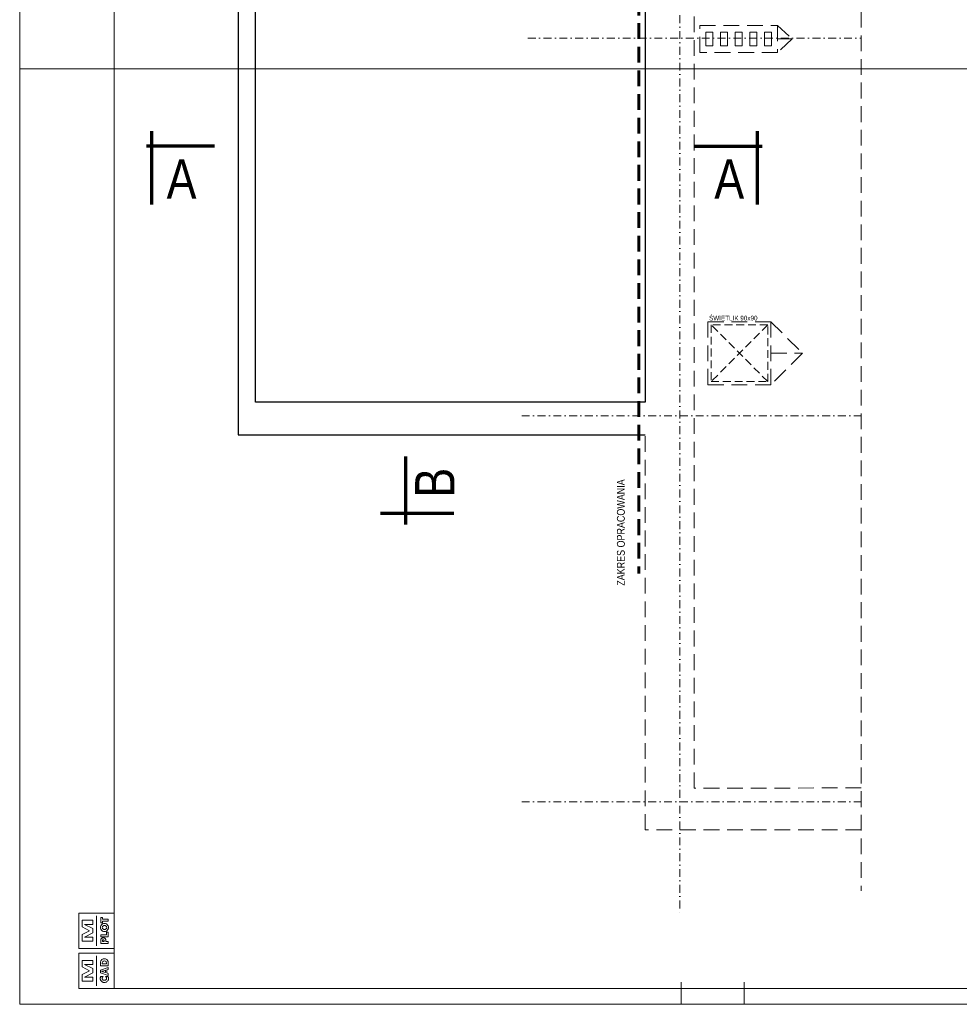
# Model space of a CAD drawing. Header units: millimetres. Extents: x 8938 to 20994, y -2610 to 711.
# Tile 1 of 3: x 8938 to 10430, y -2544 to -981. Entities that reach past the tile are written whole.
import ezdxf
from ezdxf.enums import TextEntityAlignment as Align

# ---------------------------------------------------------------- set-up
doc = ezdxf.new("R2010")
doc.units = ezdxf.units.MM
for name, pattern in [('DASHDOT', [1, 0.5, -0.25, 0, -0.25]), ('DASHED', [0.75, 0.5, -0.25]), ('DASHEDX2', [1.5, 1, -0.5])]:
    doc.linetypes.add(name, pattern=pattern)
for name, color, linetype, lineweight in [('BA_txs', 2, 'Continuous', 18), ('Hp', 1, 'Continuous', 18), ('M_Ramki do druku', 7, 'Continuous', 18), ('M_Ramki markery', 1, 'Continuous', 18), ('M_Ramki rysunków', 2, 'Continuous', 18), ('PG_OSIE', 1, 'DASHDOT', 18), ('PG_PRZERYWANE_ŚREDNIE', 1, 'DASHEDX2', 18), ('PG_WIDOKOWE_CIENKIE', 1, 'Continuous', 18), ('PG_ŚWIETLIKI', 1, 'DASHED', 18), ('Wymiarowa zewnętrzna', 50, 'Continuous', 18)]:
    doc.layers.add(name, color=color, linetype=linetype, lineweight=lineweight)
doc.styles.add('BIKTC', font='bikromsw.shx', dxfattribs={"width": 0.8})
doc.styles.add('BIKTS', font='bikromsw.shx', dxfattribs={"width": 0.85})

# ---------------------------------------------------------------- blocks, each defined once
blk = doc.blocks.new('A$Cb1a75cff')
at = {"layer": 'PG_ŚWIETLIKI', "ltscale": 25}
for p, q in [((90, 90), (0, 90)), ((0, 90), (0, 0)), ((90, 90), (0, 0)), ((0, 90), (90, 0)), ((90, 0), (90, 90)), ((0, 0), (90, 0))]:
    blk.add_line(p, q, dxfattribs=at)
at = {"layer": 'Hp', "style": 'BIKTC', "width": 0.8}
blk.add_text('ŚWIETLIK 90x90', height=7.5, rotation=90, dxfattribs=at).set_placement((-4.8, 35.2), align=Align.BOTTOM_CENTER)
blk = doc.blocks.new('mcadram')
at = {"color": 0, "linetype": 'ByBlock'}
for points in [[(-11.21, 0), (-11.21, 11.21), (0, 11.21), (0, 0)], [(-1.88, 7.19), (-4.38, 7.19), (-4.38, 7.71), (-4.37, 8.06), (-4.35, 8.34), (-4.32, 8.53), (-4.28, 8.69), (-4.22, 8.83), (-4.14, 8.96), (-4.02, 9.1), (-3.88, 9.22), (-3.72, 9.32), (-3.54, 9.39), (-3.34, 9.43), (-3.13, 9.44), (-2.91, 9.43), (-2.72, 9.39), (-2.54, 9.32), (-2.38, 9.22), (-2.23, 9.1), (-2.11, 8.96), (-2.04, 8.83), (-1.98, 8.7), (-1.93, 8.55), (-1.9, 8.36), (-1.89, 8.12), (-1.88, 7.83), (-1.88, 7.71)], [(-6.78, 2.37), (-10.13, 2.37), (-10.13, 4.43), (-7.84, 5.67), (-10.13, 6.89), (-10.13, 8.96), (-6.78, 8.96), (-6.78, 7.68), (-9.42, 7.68), (-6.78, 6.32), (-6.78, 5), (-9.42, 3.65), (-6.78, 3.65)], [(-1.88, 4.16), (-4.38, 5.02), (-4.38, 5.87), (-1.88, 6.73), (-1.88, 6.06), (-2.33, 5.93), (-2.33, 4.96), (-1.88, 4.83)], [(-2.44, 7.87), (-2.44, 7.98), (-2.46, 8.22), (-2.51, 8.42), (-2.6, 8.57), (-2.74, 8.67), (-2.91, 8.73), (-3.13, 8.75), (-3.34, 8.73), (-3.52, 8.67), (-3.65, 8.56), (-3.74, 8.42), (-3.8, 8.22), (-3.82, 7.98), (-3.82, 7.86)], [(-4.28, 3.85), (-3.53, 3.85), (-3.63, 3.75), (-3.7, 3.66), (-3.76, 3.57), (-3.8, 3.47), (-3.83, 3.37), (-3.83, 3.27), (-3.81, 3.09), (-3.75, 2.93), (-3.63, 2.8), (-3.49, 2.7), (-3.31, 2.64), (-3.11, 2.62), (-2.92, 2.64), (-2.76, 2.7), (-2.61, 2.8), (-2.5, 2.94), (-2.44, 3.09), (-2.42, 3.27), (-2.42, 3.38), (-2.45, 3.47), (-2.49, 3.57), (-2.55, 3.66), (-2.62, 3.76), (-2.72, 3.85), (-1.97, 3.85), (-1.92, 3.74), (-1.89, 3.63), (-1.85, 3.53), (-1.83, 3.42), (-1.82, 3.31), (-1.82, 3.2), (-1.82, 3.07), (-1.84, 2.94), (-1.86, 2.82), (-1.9, 2.71), (-1.95, 2.61), (-2.01, 2.51), (-2.15, 2.33), (-2.3, 2.19), (-2.48, 2.08), (-2.68, 2), (-2.89, 1.95), (-3.12, 1.93), (-3.31, 1.94), (-3.48, 1.97), (-3.65, 2.03), (-3.8, 2.1), (-3.94, 2.19), (-4.07, 2.31), (-4.18, 2.43), (-4.27, 2.56), (-4.34, 2.71), (-4.39, 2.86), (-4.42, 3.03), (-4.43, 3.2), (-4.43, 3.31), (-4.42, 3.42), (-4.4, 3.53), (-4.37, 3.63), (-4.33, 3.74)], [(-2.81, 5.11), (-2.81, 5.79), (-3.64, 5.53), (-3.67, 5.52), (-3.71, 5.51), (-3.76, 5.5), (-3.82, 5.49), (-3.89, 5.47), (-3.97, 5.45), (-3.91, 5.43), (-3.85, 5.42), (-3.8, 5.4), (-3.74, 5.39), (-3.69, 5.38), (-3.64, 5.36)]]:
    blk.add_lwpolyline(points, close=True, dxfattribs=at)
blk.add_lwpolyline([(-5.6, 0.82), (-5.6, 10.39)], dxfattribs=at)
blk = doc.blocks.new('mplotram')
at = {"color": 0, "linetype": 'ByBlock', "lineweight": -2}
for points in [[(-11.21, 0), (-11.21, 11.21), (0, 11.21), (0, 0)], [(-1.88, 8.66), (-3.72, 8.66), (-3.72, 8.12), (-4.29, 8.12), (-4.29, 9.86), (-3.72, 9.86), (-3.72, 9.32), (-1.88, 9.32)], [(-6.78, 2.37), (-10.13, 2.37), (-10.13, 4.43), (-7.84, 5.67), (-10.13, 6.89), (-10.13, 8.96), (-6.78, 8.96), (-6.78, 7.68), (-9.42, 7.68), (-6.78, 6.32), (-6.78, 5), (-9.42, 3.65), (-6.78, 3.65)], [(-3.08, 7.96), (-2.91, 7.95), (-2.75, 7.92), (-2.59, 7.87), (-2.45, 7.79), (-2.31, 7.7), (-2.19, 7.59), (-2.08, 7.46), (-1.99, 7.32), (-1.91, 7.17), (-1.86, 7.01), (-1.83, 6.84), (-1.82, 6.67), (-1.83, 6.5), (-1.86, 6.34), (-1.91, 6.18), (-1.99, 6.02), (-2.08, 5.89), (-2.19, 5.76), (-2.31, 5.65), (-2.45, 5.55), (-2.6, 5.48), (-2.75, 5.42), (-2.91, 5.39), (-3.08, 5.38), (-3.25, 5.39), (-3.41, 5.42), (-3.57, 5.48), (-3.72, 5.55), (-3.85, 5.65), (-3.98, 5.76), (-4.09, 5.89), (-4.18, 6.02), (-4.25, 6.18), (-4.31, 6.34), (-4.34, 6.5), (-4.35, 6.67), (-4.34, 6.84), (-4.31, 7.01), (-4.25, 7.17), (-4.18, 7.32), (-4.09, 7.46), (-3.98, 7.59), (-3.85, 7.7), (-3.72, 7.79), (-3.57, 7.87), (-3.41, 7.92), (-3.25, 7.95)], [(-2.37, 6.67), (-2.4, 6.84), (-2.46, 7), (-2.57, 7.12), (-2.72, 7.22), (-2.89, 7.28), (-3.08, 7.3), (-3.27, 7.28), (-3.44, 7.22), (-3.59, 7.12), (-3.7, 6.99), (-3.77, 6.84), (-3.79, 6.67), (-3.77, 6.5), (-3.7, 6.35), (-3.59, 6.22), (-3.44, 6.12), (-3.27, 6.06), (-3.08, 6.04), (-2.89, 6.06), (-2.72, 6.12), (-2.57, 6.22), (-2.46, 6.35), (-2.39, 6.5)], [(-1.88, 3.74), (-4.29, 3.74), (-4.29, 4.4), (-2.44, 4.4), (-2.44, 5.22), (-1.88, 5.22)], [(-1.88, 2.22), (-1.88, 1.6), (-4.29, 1.6), (-4.29, 2.29), (-4.29, 2.53), (-4.28, 2.72), (-4.26, 2.86), (-4.22, 2.96), (-4.18, 3.05), (-4.12, 3.14), (-4.04, 3.22), (-3.95, 3.29), (-3.84, 3.34), (-3.73, 3.38), (-3.61, 3.4), (-3.47, 3.41), (-3.34, 3.4), (-3.21, 3.38), (-3.09, 3.34), (-2.99, 3.29), (-2.9, 3.22), (-2.82, 3.14), (-2.78, 3.06), (-2.74, 2.98), (-2.71, 2.89), (-2.69, 2.78), (-2.68, 2.64), (-2.68, 2.45), (-2.68, 2.34), (-2.68, 2.22)], [(-3.21, 2.22), (-3.21, 2.34), (-3.21, 2.49), (-3.24, 2.6), (-3.27, 2.68), (-3.33, 2.73), (-3.4, 2.76), (-3.49, 2.77), (-3.59, 2.76), (-3.66, 2.73), (-3.71, 2.68), (-3.75, 2.6), (-3.77, 2.49), (-3.77, 2.35), (-3.77, 2.22)]]:
    blk.add_lwpolyline(points, close=True, dxfattribs=at)
blk.add_lwpolyline([(-5.6, 0.82), (-5.6, 10.39)], dxfattribs=at)
blk = doc.blocks.new('mcad_logo_ram')
at = {"layer": 'M_Ramki rysunków', "color": 0, "linetype": 'ByBlock', "lineweight": -2, "rotation": 270}
for name, p in [('mcadram', (0, 0)), ('mplotram', (12.71, 0))]:
    blk.add_blockref(name, p, dxfattribs=at)
blk = doc.blocks.new('Znacznik_narozny')
at = {"layer": 'M_Ramki do druku', "lineweight": -2}
blk.add_lwpolyline([(0, -20), (0, 0), (20, 0)], dxfattribs=at)
blk = doc.blocks.new('*U108')
at = {"layer": 'M_Ramki do druku', "lineweight": -2}
blk.add_line((30, 297), (0, 297), dxfattribs=at)
at = {"layer": 'M_Ramki do druku'}
for p, q in [((210, 5), (210, 0)), ((230, 5), (230, 0))]:
    blk.add_line(p, q, dxfattribs=at)
at = {"layer": 'M_Ramki markery'}
for p, q in [((30, 297), (32, 297)), ((210, 7), (210, 5)), ((230, 7), (230, 5))]:
    blk.add_line(p, q, dxfattribs=at)
at = {"layer": 'M_Ramki rysunków'}
blk.add_lwpolyline([(30, 5), (30, 589), (415, 589), (415, 5)], close=True, dxfattribs=at)
at = {"layer": 'M_Ramki do druku', "lineweight": -2, "xscale": -1, "rotation": 180}
blk.add_blockref('Znacznik_narozny', (0, 0), dxfattribs=at)
at = {"layer": 'M_Ramki rysunków', "color": 0, "linetype": 'ByBlock', "lineweight": -2, "rotation": 90}
blk.add_blockref('mcad_logo_ram', (30, 5), dxfattribs=at)

msp = doc.modelspace()

# ---------------------------------------------------------------- linework, layer by layer
at = {"layer": 'Defpoints', "color": 18, "lineweight": 18, "true_color": 0x000000}
for points in [[(8938.5, 426.2), (11038.5, 426.2), (11038.5, -1058.8), (8938.5, -1058.8)], [(8938.5, -1058.8), (11038.5, -1058.8), (11038.5, -2543.8), (8938.5, -2543.8)]]:
    msp.add_lwpolyline(points, close=True, dxfattribs=at)
at = {"layer": 'PG_OSIE', "color": 18, "ltscale": 25, "true_color": 0x000000}
for points in [[(9986.5, 381.8), (9986.5, -2402.6)], [(9745, -1009.8), (10274, -1009.8)], [(9735.3, -1609.8), (10274, -1609.8)], [(9735.3, -2222.3), (10274, -2222.3)]]:
    msp.add_lwpolyline(points, dxfattribs=at)
at = {"layer": 'PG_PRZERYWANE_ŚREDNIE', "color": 18, "linetype": 'DASHED', "lineweight": 0, "ltscale": 50, "true_color": 0x000000}
for points in [[(10274, 306.9), (10274, -2363.9)], [(10274, -2200.3), (10009, -2200.6), (10009, 183.4), (10274, 183.7)], [(10141.5, -989.8), (10164.5, -1011.3), (10141.5, -1032.8)], [(10141.5, -1011.3), (10164.5, -1011.3)], [(10130.9, -1460.2), (10180.9, -1510.2), (10130.9, -1560.2)], [(10130.9, -1510.2), (10180.9, -1510.2)], [(10274, -2266.8), (9931.5, -2266.8), (9931.5, -1639.8)]]:
    msp.add_lwpolyline(points, dxfattribs=at)
at = {"layer": 'PG_PRZERYWANE_ŚREDNIE', "color": 18, "lineweight": 60, "ltscale": 25, "true_color": 0x000000}
msp.add_lwpolyline([(9907.8, -409.8), (9907.8, -873.8), (9921, -873.8), (9921, -1860)], dxfattribs=at)
at = {"layer": 'PG_PRZERYWANE_ŚREDNIE', "color": 18, "linetype": 'DASHED', "lineweight": 0, "ltscale": 50, "true_color": 0x000000}
for points in [[(10141.5, -1032.8), (10018, -1032.8), (10018, -989.8), (10141.5, -989.8)], [(10027.5, -1000.3), (10038.8, -1000.3), (10038.8, -1022.3), (10027.5, -1022.3)], [(10050.8, -1000.3), (10062, -1000.3), (10062, -1022.3), (10050.8, -1022.3)], [(10074, -1000.3), (10085.3, -1000.3), (10085.3, -1022.3), (10074, -1022.3)], [(10097.3, -1000.3), (10108.5, -1000.3), (10108.5, -1022.3), (10097.3, -1022.3)], [(10120.5, -1000.3), (10131.8, -1000.3), (10131.8, -1022.3), (10120.5, -1022.3)], [(10030.9, -1460.2), (10130.9, -1460.2), (10130.9, -1560.2), (10030.9, -1560.2)]]:
    msp.add_lwpolyline(points, close=True, dxfattribs=at)
at = {"layer": 'PG_WIDOKOWE_CIENKIE', "color": 18, "lineweight": 70, "true_color": 0x000000}
for p, q in [((9147.7, -1157.8), (9147.7, -1274.3)), ((10109, -1157.8), (10109, -1274.3)), ((9247.7, -1181.3), (9139.7, -1181.3)), ((10009, -1181.3), (10117, -1181.3)), ((9551.1, -1782), (9551.1, -1674)), ((9627.6, -1764.5), (9511.1, -1764.5))]:
    msp.add_line(p, q, dxfattribs=at)
at = {"layer": 'Wymiarowa zewnętrzna', "color": 18, "lineweight": 30, "true_color": 0x000000}
for points in [[(9921, -873.8), (9758.5, -873.8), (9758, -420.5), (9451, -420.5), (9451, -840.3), (9285, -840.3), (9285, -1639.8), (9931.5, -1639.8)], [(9313, -913.3), (9477, -913.3), (9477, -450.8), (9730, -450.8), (9730, -906.3), (9931.5, -906.3), (9931.5, -1587.8), (9313, -1587.8), (9313, -913.3)]]:
    msp.add_lwpolyline(points, dxfattribs=at)

# ---------------------------------------------------------------- block references
at = {"layer": 'M_Ramki do druku', "color": 18, "true_color": 0x000000, "xscale": 5, "yscale": 5, "zscale": 5}
msp.add_blockref('*U108', (8938.5, -2543.8), dxfattribs=at)
at = {"layer": 'PG_PRZERYWANE_ŚREDNIE', "color": 18, "linetype": 'DASHED', "lineweight": 0, "ltscale": 50, "true_color": 0x000000, "rotation": 270}
msp.add_blockref('A$Cb1a75cff', (10035.9, -1465.2), dxfattribs=at)

# ---------------------------------------------------------------- texts
at = {"layer": 'BA_txs', "color": 18, "true_color": 0x000000, "style": 'BIKTS', "width": 0.85}
for p in [(9171.7, -1264.8), (10041, -1264.8)]:
    msp.add_text('A', height=62.5, dxfattribs=at).set_placement(p)
for s, height, p in [('B', 62.5, (9628.6, -1739.4)), ('ZAKRES OPRACOWANIA', 12.5, (9898.9, -1879.3))]:
    msp.add_text(s, height=height, rotation=90, dxfattribs=at).set_placement(p)

doc.saveas('drawing.dxf')
